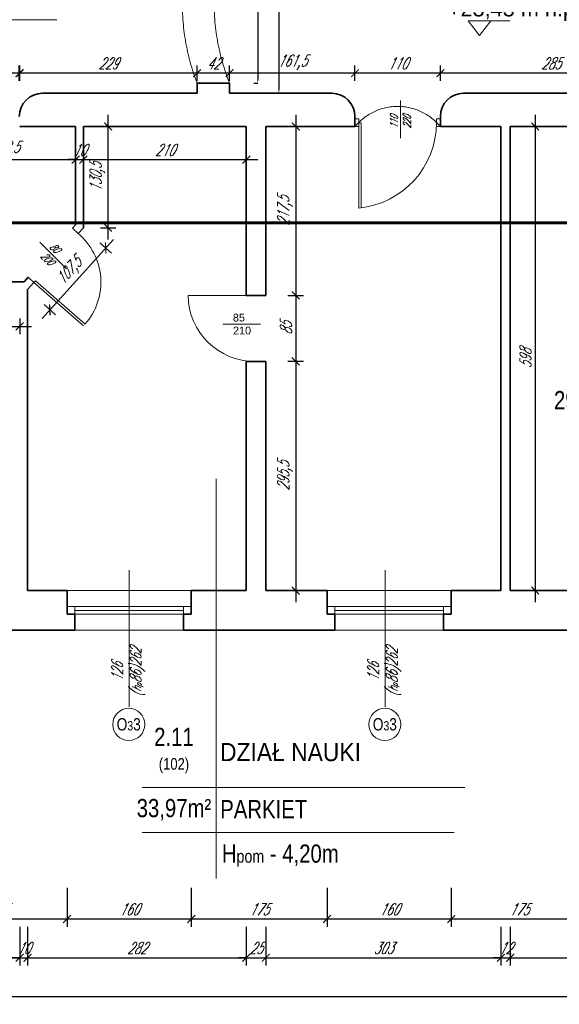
# Model space of a CAD drawing. Header units: millimetres. Extents: x 402 to 79005, y -7782 to 89952.
# Tile 111 of 256: x 26016 to 26711, y 20729 to 21997. Entities that reach past the tile are written whole.
import ezdxf

# ---------------------------------------------------------------- set-up
doc = ezdxf.new("R2010")
doc.units = ezdxf.units.MM
doc.header["$LTSCALE"] = 10
doc.linetypes.add('DASHED', pattern=[19.05, 12.7, -6.35])
doc.layers.get('0').update_dxf_attribs({"lineweight": 0})
doc.layers.get('Defpoints').update_dxf_attribs({"color": 253})
for name, color, linetype, lineweight in [('000_rzedne', 7, 'Continuous', 0), ('01 parter - ściany', 253, 'Continuous', 35), ('03-01_okna', 253, 'Continuous', 15), ('03_drzwi', 253, 'Continuous', 15), ('04-1_widok', 253, 'Continuous', 5), ('04-2_nad', 253, 'DASHED', 5), ('05-01_wymiary', 253, 'Continuous', 5), ('05-03_opis', 253, 'Continuous', 5), ('0_A_GRANICA OPRACOWANIA', 1, 'Continuous', 0), ('0_A_WYMIAROWANIE', 1, 'Continuous', 5)]:
    doc.layers.add(name, color=color, linetype=linetype, lineweight=lineweight)
doc.styles.add('ariel', font='ARIAL.TTF', dxfattribs={"width": 0.8})
doc.styles.add('ariel_wym', font='simplex.shx', dxfattribs={"width": 0.65, "oblique": 25})
doc.styles.add('SIMPLEXD', font='simplex.shx', dxfattribs={"width": 0.6})
doc.styles.get("Standard").update_dxf_attribs({"font": 'arial.ttf'})
doc.styles.add('ZAGOSP', font='txt', dxfattribs={"height": 0.8})
doc.dimstyles.new('1-100', dxfattribs={"dimtxt": 16, "dimasz": 5, "dimexe": 0, "dimexo": 0, "dimgap": 5, "dimtad": 1, "dimdec": 1, "dimtxsty": 'SIMPLEXD', "dimcen": 5, "dimclrt": 256, "dimadec": 0, "dimazin": 0, "dimtfac": 1, "dimtdec": 0, "dimtix": 1, "dimtmove": 1, "dimatfit": 3, "dimldrblk": 'LP', "dimfxl": 0, "dimarcsym": 0})
doc.dimstyles.new('ariel 50', dxfattribs={"dimtxt": 15, "dimasz": 10, "dimexe": 10, "dimexo": 0, "dimgap": 5, "dimtad": 1, "dimdec": 1, "dimrnd": 0.5, "dimtxsty": 'ariel_wym', "dimblk": 'ARCHTICK', "dimcen": 2.5, "dimdle": 15, "dimazin": 0, "dimtfac": 1, "dimtdec": 1, "dimtix": 1, "dimtmove": 0, "dimatfit": 3, "dimldrblk": 'DOT', "dimfxl": 0, "dimarcsym": 0})
doc.dimstyles.new('ariel 50 wnętrze', dxfattribs={"dimtxt": 15, "dimasz": 10, "dimexe": 10, "dimexo": 0, "dimgap": 5, "dimtad": 1, "dimdec": 1, "dimrnd": 0.5, "dimtxsty": 'ariel_wym', "dimblk": 'ARCHTICK', "dimcen": 2.5, "dimdle": 15, "dimazin": 0, "dimtfac": 1, "dimtdec": 1, "dimtix": 1, "dimtmove": 0, "dimatfit": 3, "dimldrblk": 'DOT', "dimfxl": 0, "dimarcsym": 0})

# ---------------------------------------------------------------- blocks, each defined once
blk = doc.blocks.new('_ArchTick')
at = {"color": 0, "linetype": 'ByBlock', "const_width": 0.15}
blk.add_lwpolyline([(-0.5, -0.5), (0.5, 0.5)], dxfattribs=at)
blk = doc.blocks.new('*D2586')
at = {"layer": '05-01_wymiary', "color": 0, "lineweight": -2}
for p, q in [((25902, 20878.6), (25902, 20828.6)), ((26077, 20878.6), (26077, 20828.6)), ((25887, 20838.6), (26092, 20838.6))]:
    blk.add_line(p, q, dxfattribs=at)
at = {"layer": 'Defpoints', "color": 0}
for p in [(25902, 21261.7), (26077, 21261.7), (26077, 20838.6)]:
    blk.add_point(p, dxfattribs=at)
at = {"layer": '05-01_wymiary', "color": 0, "lineweight": -2, "xscale": 10, "yscale": 10, "zscale": 10, "rotation": 180}
blk.add_blockref('_ArchTick', (25902, 20838.6), dxfattribs=at)
at = {"layer": '05-01_wymiary', "color": 0, "lineweight": -2, "xscale": 10, "yscale": 10, "zscale": 10}
blk.add_blockref('_ArchTick', (26077, 20838.6), dxfattribs=at)
at = {"layer": '05-01_wymiary', "color": 0, "insert": (25989.5, 20851.1), "char_height": 15, "attachment_point": 5, "style": 'ariel_wym'}
blk.add_mtext('175', dxfattribs=at)
blk = doc.blocks.new('_Dot')
at = {"color": 0, "linetype": 'ByBlock', "lineweight": -2}
blk.add_line((-0.5, 0), (-1, 0), dxfattribs=at)
at = {"color": 0, "linetype": 'ByBlock', "const_width": 0.5}
blk.add_lwpolyline([(-0.25, 0, 1), (0.25, 0, 1)], format="xyb", close=True, dxfattribs=at)
blk = doc.blocks.new('*D2587')
at = {"layer": '05-01_wymiary', "color": 0, "lineweight": -2}
for p, q in [((26077, 20878.6), (26077, 20828.6)), ((26237, 20878.6), (26237, 20828.6)), ((26062, 20838.6), (26252, 20838.6))]:
    blk.add_line(p, q, dxfattribs=at)
at = {"layer": 'Defpoints', "color": 0}
for p in [(26077, 21261.7), (26237, 21261.7), (26237, 20838.6)]:
    blk.add_point(p, dxfattribs=at)
at = {"layer": '05-01_wymiary', "color": 0, "lineweight": -2, "xscale": 10, "yscale": 10, "zscale": 10, "rotation": 180}
blk.add_blockref('_ArchTick', (26077, 20838.6), dxfattribs=at)
at = {"layer": '05-01_wymiary', "color": 0, "lineweight": -2, "xscale": 10, "yscale": 10, "zscale": 10}
blk.add_blockref('_ArchTick', (26237, 20838.6), dxfattribs=at)
at = {"layer": '05-01_wymiary', "color": 0, "insert": (26157, 20851.1), "char_height": 15, "attachment_point": 5, "style": 'ariel_wym'}
blk.add_mtext('160', dxfattribs=at)
blk = doc.blocks.new('*D2588')
at = {"layer": '05-01_wymiary', "color": 0, "lineweight": -2}
for p, q in [((26237, 20878.6), (26237, 20828.6)), ((26412, 20878.6), (26412, 20828.6)), ((26222, 20838.6), (26427, 20838.6))]:
    blk.add_line(p, q, dxfattribs=at)
at = {"layer": 'Defpoints', "color": 0}
for p in [(26237, 21261.7), (26412, 21261.7), (26412, 20838.6)]:
    blk.add_point(p, dxfattribs=at)
at = {"layer": '05-01_wymiary', "color": 0, "lineweight": -2, "xscale": 10, "yscale": 10, "zscale": 10, "rotation": 180}
blk.add_blockref('_ArchTick', (26237, 20838.6), dxfattribs=at)
at = {"layer": '05-01_wymiary', "color": 0, "lineweight": -2, "xscale": 10, "yscale": 10, "zscale": 10}
blk.add_blockref('_ArchTick', (26412, 20838.6), dxfattribs=at)
at = {"layer": '05-01_wymiary', "color": 0, "insert": (26324.5, 20851.1), "char_height": 15, "attachment_point": 5, "style": 'ariel_wym'}
blk.add_mtext('175', dxfattribs=at)
blk = doc.blocks.new('*D2589')
at = {"layer": '05-01_wymiary', "color": 0, "lineweight": -2}
for p, q in [((26412, 20878.6), (26412, 20828.6)), ((26572, 20878.6), (26572, 20828.6)), ((26397, 20838.6), (26587, 20838.6))]:
    blk.add_line(p, q, dxfattribs=at)
at = {"layer": 'Defpoints', "color": 0}
for p in [(26412, 21261.7), (26572, 21261.7), (26572, 20838.6)]:
    blk.add_point(p, dxfattribs=at)
at = {"layer": '05-01_wymiary', "color": 0, "lineweight": -2, "xscale": 10, "yscale": 10, "zscale": 10, "rotation": 180}
blk.add_blockref('_ArchTick', (26412, 20838.6), dxfattribs=at)
at = {"layer": '05-01_wymiary', "color": 0, "lineweight": -2, "xscale": 10, "yscale": 10, "zscale": 10}
blk.add_blockref('_ArchTick', (26572, 20838.6), dxfattribs=at)
at = {"layer": '05-01_wymiary', "color": 0, "insert": (26492, 20851.1), "char_height": 15, "attachment_point": 5, "style": 'ariel_wym'}
blk.add_mtext('160', dxfattribs=at)
blk = doc.blocks.new('*D2590')
at = {"layer": '05-01_wymiary', "color": 0, "lineweight": -2}
for p, q in [((26572, 20878.6), (26572, 20828.6)), ((26747, 20878.6), (26747, 20828.6)), ((26557, 20838.6), (26762, 20838.6))]:
    blk.add_line(p, q, dxfattribs=at)
at = {"layer": 'Defpoints', "color": 0}
for p in [(26572, 21261.7), (26747, 21261.7), (26747, 20838.6)]:
    blk.add_point(p, dxfattribs=at)
at = {"layer": '05-01_wymiary', "color": 0, "lineweight": -2, "xscale": 10, "yscale": 10, "zscale": 10, "rotation": 180}
blk.add_blockref('_ArchTick', (26572, 20838.6), dxfattribs=at)
at = {"layer": '05-01_wymiary', "color": 0, "lineweight": -2, "xscale": 10, "yscale": 10, "zscale": 10}
blk.add_blockref('_ArchTick', (26747, 20838.6), dxfattribs=at)
at = {"layer": '05-01_wymiary', "color": 0, "insert": (26659.5, 20851.1), "char_height": 15, "attachment_point": 5, "style": 'ariel_wym'}
blk.add_mtext('175', dxfattribs=at)
blk = doc.blocks.new('*D2068')
at = {"layer": '05-01_wymiary', "color": 0, "lineweight": -2}
for p, q in [((25666, 20828.6), (25666, 20778.6)), ((26016, 20828.6), (26016, 20778.6)), ((25651, 20788.6), (26031, 20788.6))]:
    blk.add_line(p, q, dxfattribs=at)
at = {"layer": 'Defpoints', "color": 0}
for p in [(25666, 21261.7), (26016, 21261.7), (26016, 20788.6)]:
    blk.add_point(p, dxfattribs=at)
at = {"layer": '05-01_wymiary', "color": 0, "lineweight": -2, "xscale": 10, "yscale": 10, "zscale": 10, "rotation": 180}
blk.add_blockref('_ArchTick', (25666, 20788.6), dxfattribs=at)
at = {"layer": '05-01_wymiary', "color": 0, "lineweight": -2, "xscale": 10, "yscale": 10, "zscale": 10}
blk.add_blockref('_ArchTick', (26016, 20788.6), dxfattribs=at)
at = {"layer": '05-01_wymiary', "color": 0, "insert": (25841, 20801.1), "char_height": 15, "attachment_point": 5, "style": 'ariel_wym'}
blk.add_mtext('350', dxfattribs=at)
blk = doc.blocks.new('*D2069')
at = {"layer": '05-01_wymiary', "color": 0, "lineweight": -2}
for p, q in [((26016, 20828.6), (26016, 20778.6)), ((26026, 20828.6), (26026, 20778.6)), ((26016, 20788.6), (26006, 20788.6)), ((26016, 20788.6), (26026, 20788.6)), ((26026, 20788.6), (26036, 20788.6))]:
    blk.add_line(p, q, dxfattribs=at)
at = {"layer": 'Defpoints', "color": 0}
for p in [(26016, 21261.7), (26026, 21261.7), (26026, 20788.6)]:
    blk.add_point(p, dxfattribs=at)
at = {"layer": '05-01_wymiary', "color": 0, "lineweight": -2, "xscale": 10, "yscale": 10, "zscale": 10}
blk.add_blockref('_ArchTick', (26016, 20788.6), dxfattribs=at)
at = {"layer": '05-01_wymiary', "color": 0, "lineweight": -2, "xscale": 10, "yscale": 10, "zscale": 10, "rotation": 180}
blk.add_blockref('_ArchTick', (26026, 20788.6), dxfattribs=at)
at = {"layer": '05-01_wymiary', "color": 0, "insert": (26021, 20801.1), "char_height": 15, "attachment_point": 5, "style": 'ariel_wym'}
blk.add_mtext('10', dxfattribs=at)
blk = doc.blocks.new('*D2070')
at = {"layer": '05-01_wymiary', "color": 0, "lineweight": -2}
for p, q in [((26026, 20828.6), (26026, 20778.6)), ((26308, 20828.6), (26308, 20778.6)), ((26011, 20788.6), (26323, 20788.6))]:
    blk.add_line(p, q, dxfattribs=at)
at = {"layer": 'Defpoints', "color": 0}
for p in [(26026, 21261.7), (26308, 21261.7), (26308, 20788.6)]:
    blk.add_point(p, dxfattribs=at)
at = {"layer": '05-01_wymiary', "color": 0, "lineweight": -2, "xscale": 10, "yscale": 10, "zscale": 10, "rotation": 180}
blk.add_blockref('_ArchTick', (26026, 20788.6), dxfattribs=at)
at = {"layer": '05-01_wymiary', "color": 0, "lineweight": -2, "xscale": 10, "yscale": 10, "zscale": 10}
blk.add_blockref('_ArchTick', (26308, 20788.6), dxfattribs=at)
at = {"layer": '05-01_wymiary', "color": 0, "insert": (26167, 20801.1), "char_height": 15, "attachment_point": 5, "style": 'ariel_wym'}
blk.add_mtext('282', dxfattribs=at)
blk = doc.blocks.new('*D2071')
at = {"layer": '05-01_wymiary', "color": 0, "lineweight": -2}
for p, q in [((26308, 20828.6), (26308, 20778.6)), ((26333, 20828.6), (26333, 20778.6)), ((26308, 20788.6), (26298, 20788.6)), ((26308, 20788.6), (26333, 20788.6)), ((26333, 20788.6), (26343, 20788.6))]:
    blk.add_line(p, q, dxfattribs=at)
at = {"layer": 'Defpoints', "color": 0}
for p in [(26308, 21261.7), (26333, 21261.7), (26333, 20788.6)]:
    blk.add_point(p, dxfattribs=at)
at = {"layer": '05-01_wymiary', "color": 0, "lineweight": -2, "xscale": 10, "yscale": 10, "zscale": 10}
blk.add_blockref('_ArchTick', (26308, 20788.6), dxfattribs=at)
at = {"layer": '05-01_wymiary', "color": 0, "lineweight": -2, "xscale": 10, "yscale": 10, "zscale": 10, "rotation": 180}
blk.add_blockref('_ArchTick', (26333, 20788.6), dxfattribs=at)
at = {"layer": '05-01_wymiary', "color": 0, "insert": (26320.5, 20801.1), "char_height": 15, "attachment_point": 5, "style": 'ariel_wym'}
blk.add_mtext('25', dxfattribs=at)
blk = doc.blocks.new('*D2072')
at = {"layer": '05-01_wymiary', "color": 0, "lineweight": -2}
for p, q in [((26333, 20828.6), (26333, 20778.6)), ((26636, 20828.6), (26636, 20778.6)), ((26318, 20788.6), (26651, 20788.6))]:
    blk.add_line(p, q, dxfattribs=at)
at = {"layer": 'Defpoints', "color": 0}
for p in [(26333, 21261.7), (26636, 21261.7), (26636, 20788.6)]:
    blk.add_point(p, dxfattribs=at)
at = {"layer": '05-01_wymiary', "color": 0, "lineweight": -2, "xscale": 10, "yscale": 10, "zscale": 10, "rotation": 180}
blk.add_blockref('_ArchTick', (26333, 20788.6), dxfattribs=at)
at = {"layer": '05-01_wymiary', "color": 0, "lineweight": -2, "xscale": 10, "yscale": 10, "zscale": 10}
blk.add_blockref('_ArchTick', (26636, 20788.6), dxfattribs=at)
at = {"layer": '05-01_wymiary', "color": 0, "insert": (26484.5, 20801.1), "char_height": 15, "attachment_point": 5, "style": 'ariel_wym'}
blk.add_mtext('303', dxfattribs=at)
blk = doc.blocks.new('*D2073')
at = {"layer": '05-01_wymiary', "color": 0, "lineweight": -2}
for p, q in [((26636, 20828.6), (26636, 20778.6)), ((26648, 20828.6), (26648, 20778.6)), ((26636, 20788.6), (26626, 20788.6)), ((26636, 20788.6), (26648, 20788.6)), ((26648, 20788.6), (26658, 20788.6))]:
    blk.add_line(p, q, dxfattribs=at)
at = {"layer": 'Defpoints', "color": 0}
for p in [(26636, 21261.7), (26648, 21261.7), (26648, 20788.6)]:
    blk.add_point(p, dxfattribs=at)
at = {"layer": '05-01_wymiary', "color": 0, "lineweight": -2, "xscale": 10, "yscale": 10, "zscale": 10}
blk.add_blockref('_ArchTick', (26636, 20788.6), dxfattribs=at)
at = {"layer": '05-01_wymiary', "color": 0, "lineweight": -2, "xscale": 10, "yscale": 10, "zscale": 10, "rotation": 180}
blk.add_blockref('_ArchTick', (26648, 20788.6), dxfattribs=at)
at = {"layer": '05-01_wymiary', "color": 0, "insert": (26642, 20801.1), "char_height": 15, "attachment_point": 5, "style": 'ariel_wym'}
blk.add_mtext('12', dxfattribs=at)
blk = doc.blocks.new('*D2074')
at = {"layer": '05-01_wymiary', "color": 0, "lineweight": -2}
for p, q in [((26648, 20828.6), (26648, 20778.6)), ((27144, 20828.6), (27144, 20778.6)), ((26633, 20788.6), (27159, 20788.6))]:
    blk.add_line(p, q, dxfattribs=at)
at = {"layer": 'Defpoints', "color": 0}
for p in [(26648, 21261.7), (27144, 21227.4), (27144, 20788.6)]:
    blk.add_point(p, dxfattribs=at)
at = {"layer": '05-01_wymiary', "color": 0, "lineweight": -2, "xscale": 10, "yscale": 10, "zscale": 10, "rotation": 180}
blk.add_blockref('_ArchTick', (26648, 20788.6), dxfattribs=at)
at = {"layer": '05-01_wymiary', "color": 0, "lineweight": -2, "xscale": 10, "yscale": 10, "zscale": 10}
blk.add_blockref('_ArchTick', (27144, 20788.6), dxfattribs=at)
at = {"layer": '05-01_wymiary', "color": 0, "insert": (26896, 20801.1), "char_height": 15, "attachment_point": 5, "style": 'ariel_wym'}
blk.add_mtext('496', dxfattribs=at)
blk = doc.blocks.new('*D2077')
at = {"layer": '05-01_wymiary', "color": 0, "lineweight": -2}
for p, q in [((22097.5, 20778.6), (22097.5, 20728.6)), ((27671, 20778.6), (27671, 20728.6)), ((22082.5, 20738.6), (27686, 20738.6))]:
    blk.add_line(p, q, dxfattribs=at)
at = {"layer": 'Defpoints', "color": 0}
for p in [(22097.5, 21282.8), (27671, 21282.8), (27671, 20738.6)]:
    blk.add_point(p, dxfattribs=at)
at = {"layer": '05-01_wymiary', "color": 0, "lineweight": -2, "xscale": 10, "yscale": 10, "zscale": 10, "rotation": 180}
blk.add_blockref('_ArchTick', (22097.5, 20738.6), dxfattribs=at)
at = {"layer": '05-01_wymiary', "color": 0, "lineweight": -2, "xscale": 10, "yscale": 10, "zscale": 10}
blk.add_blockref('_ArchTick', (27671, 20738.6), dxfattribs=at)
at = {"layer": '05-01_wymiary', "color": 0, "insert": (24884.2, 20752.6), "char_height": 15, "attachment_point": 5, "style": 'ariel_wym'}
blk.add_mtext('5573,5', dxfattribs=at)
blk = doc.blocks.new('*D2439')
at = {"layer": '05-01_wymiary', "color": 0, "lineweight": -2}
for p, q in [((26558, 21918.5), (26558, 21938.5)), ((26843, 21918.5), (26843, 21938.5)), ((26858, 21928.5), (26543, 21928.5))]:
    blk.add_line(p, q, dxfattribs=at)
at = {"layer": 'Defpoints', "color": 0, "lineweight": 0}
for p in [(26558, 21928.5), (26843, 21872.7), (26558, 21859.7)]:
    blk.add_point(p, dxfattribs=at)
at = {"layer": '05-01_wymiary', "color": 0, "lineweight": -2, "xscale": 10, "yscale": 10, "zscale": 10, "rotation": 180}
blk.add_blockref('_ArchTick', (26558, 21928.5), dxfattribs=at)
at = {"layer": '05-01_wymiary', "color": 0, "lineweight": -2, "xscale": 10, "yscale": 10, "zscale": 10}
blk.add_blockref('_ArchTick', (26843, 21928.5), dxfattribs=at)
at = {"layer": '05-01_wymiary', "color": 0, "insert": (26700.5, 21941), "char_height": 15, "attachment_point": 5, "style": 'ariel_wym'}
blk.add_mtext('285', dxfattribs=at)
blk = doc.blocks.new('*D2440')
at = {"layer": '05-01_wymiary', "color": 0, "lineweight": -2}
for p, q in [((26448, 21918.5), (26448, 21938.5)), ((26558, 21918.5), (26558, 21938.5)), ((26573, 21928.5), (26433, 21928.5))]:
    blk.add_line(p, q, dxfattribs=at)
at = {"layer": 'Defpoints', "color": 0, "lineweight": 0}
for p in [(26448, 21928.5), (26448, 21859.7), (26558, 21859.7)]:
    blk.add_point(p, dxfattribs=at)
at = {"layer": '05-01_wymiary', "color": 0, "lineweight": -2, "xscale": 10, "yscale": 10, "zscale": 10, "rotation": 180}
blk.add_blockref('_ArchTick', (26448, 21928.5), dxfattribs=at)
at = {"layer": '05-01_wymiary', "color": 0, "lineweight": -2, "xscale": 10, "yscale": 10, "zscale": 10}
blk.add_blockref('_ArchTick', (26558, 21928.5), dxfattribs=at)
at = {"layer": '05-01_wymiary', "color": 0, "insert": (26503, 21941), "char_height": 15, "attachment_point": 5, "style": 'ariel_wym'}
blk.add_mtext('110', dxfattribs=at)
blk = doc.blocks.new('*D2441')
at = {"layer": '05-01_wymiary', "color": 0, "lineweight": -2}
for p, q in [((26286.5, 21918.5), (26286.5, 21938.5)), ((26448, 21918.5), (26448, 21938.5)), ((26463, 21928.5), (26271.5, 21928.5))]:
    blk.add_line(p, q, dxfattribs=at)
at = {"layer": 'Defpoints', "color": 0, "lineweight": 0}
for p in [(26286.5, 21928.5), (26286.5, 21915.7), (26448, 21859.7)]:
    blk.add_point(p, dxfattribs=at)
at = {"layer": '05-01_wymiary', "color": 0, "lineweight": -2, "xscale": 10, "yscale": 10, "zscale": 10, "rotation": 180}
blk.add_blockref('_ArchTick', (26286.5, 21928.5), dxfattribs=at)
at = {"layer": '05-01_wymiary', "color": 0, "lineweight": -2, "xscale": 10, "yscale": 10, "zscale": 10}
blk.add_blockref('_ArchTick', (26448, 21928.5), dxfattribs=at)
at = {"layer": '05-01_wymiary', "color": 0, "insert": (26367.2, 21942.4), "char_height": 15, "attachment_point": 5, "style": 'ariel_wym'}
blk.add_mtext('161,5', dxfattribs=at)
blk = doc.blocks.new('*D2442')
at = {"layer": '05-01_wymiary', "color": 0, "lineweight": -2}
for p, q in [((26244.5, 21918.5), (26244.5, 21938.5)), ((26286.5, 21918.5), (26286.5, 21938.5)), ((26301.5, 21928.5), (26229.5, 21928.5))]:
    blk.add_line(p, q, dxfattribs=at)
at = {"layer": 'Defpoints', "color": 0, "lineweight": 0}
for p in [(26244.5, 21928.5), (26286.5, 21915.7), (26244.5, 21910.7)]:
    blk.add_point(p, dxfattribs=at)
at = {"layer": '05-01_wymiary', "color": 0, "lineweight": -2, "xscale": 10, "yscale": 10, "zscale": 10, "rotation": 180}
blk.add_blockref('_ArchTick', (26244.5, 21928.5), dxfattribs=at)
at = {"layer": '05-01_wymiary', "color": 0, "lineweight": -2, "xscale": 10, "yscale": 10, "zscale": 10}
blk.add_blockref('_ArchTick', (26286.5, 21928.5), dxfattribs=at)
at = {"layer": '05-01_wymiary', "color": 0, "insert": (26265.5, 21941), "char_height": 15, "attachment_point": 5, "style": 'ariel_wym'}
blk.add_mtext('42', dxfattribs=at)
blk = doc.blocks.new('*D2443')
at = {"layer": '05-01_wymiary', "color": 0, "lineweight": -2}
for p, q in [((26015.5, 21918.5), (26015.5, 21938.5)), ((26244.5, 21918.5), (26244.5, 21938.5)), ((26259.5, 21928.5), (26000.5, 21928.5))]:
    blk.add_line(p, q, dxfattribs=at)
at = {"layer": 'Defpoints', "color": 0, "lineweight": 0}
for p in [(26015.5, 21928.5), (26244.5, 21910.7), (26015.5, 21859.7)]:
    blk.add_point(p, dxfattribs=at)
at = {"layer": '05-01_wymiary', "color": 0, "lineweight": -2, "xscale": 10, "yscale": 10, "zscale": 10, "rotation": 180}
blk.add_blockref('_ArchTick', (26015.5, 21928.5), dxfattribs=at)
at = {"layer": '05-01_wymiary', "color": 0, "lineweight": -2, "xscale": 10, "yscale": 10, "zscale": 10}
blk.add_blockref('_ArchTick', (26244.5, 21928.5), dxfattribs=at)
at = {"layer": '05-01_wymiary', "color": 0, "insert": (26130, 21941), "char_height": 15, "attachment_point": 5, "style": 'ariel_wym'}
blk.add_mtext('229', dxfattribs=at)
blk = doc.blocks.new('*D2444')
at = {"layer": '05-01_wymiary', "color": 0, "lineweight": -2}
for p, q in [((25905.4, 21918.5), (25905.4, 21938.5)), ((26016, 21918.5), (26016, 21938.5)), ((26031, 21928.5), (25890.4, 21928.5))]:
    blk.add_line(p, q, dxfattribs=at)
at = {"layer": 'Defpoints', "color": 0}
for p in [(25905.4, 21928.5), (25905.4, 21859.7), (26016, 21859.7)]:
    blk.add_point(p, dxfattribs=at)
at = {"layer": '05-01_wymiary', "color": 0, "lineweight": -2, "xscale": 10, "yscale": 10, "zscale": 10, "rotation": 180}
blk.add_blockref('_ArchTick', (25905.4, 21928.5), dxfattribs=at)
at = {"layer": '05-01_wymiary', "color": 0, "lineweight": -2, "xscale": 10, "yscale": 10, "zscale": 10}
blk.add_blockref('_ArchTick', (26016, 21928.5), dxfattribs=at)
at = {"layer": '05-01_wymiary', "color": 0, "insert": (25960.7, 21942.4), "char_height": 15, "attachment_point": 5, "style": 'ariel_wym'}
blk.add_mtext('110,5', dxfattribs=at)
blk = doc.blocks.new('*D2493')
at = {"layer": '05-01_wymiary', "color": 0, "lineweight": -2}
for p, q in [((26680.2, 21874.7), (26680.2, 21246.7)), ((26670.2, 21859.7), (26690.2, 21859.7)), ((26670.2, 21261.7), (26690.2, 21261.7))]:
    blk.add_line(p, q, dxfattribs=at)
at = {"layer": 'Defpoints', "color": 0}
for p in [(26648, 21859.7), (26648, 21261.7), (26680.2, 21261.7)]:
    blk.add_point(p, dxfattribs=at)
at = {"layer": '05-01_wymiary', "color": 0, "lineweight": -2, "xscale": 10, "yscale": 10, "zscale": 10}
for p, rotation in [((26680.2, 21859.7), 90), ((26680.2, 21261.7), 270)]:
    blk.add_blockref('_ArchTick', p, dxfattribs=dict(at, rotation=rotation))
at = {"layer": '05-01_wymiary', "color": 0, "insert": (26667.7, 21560.7), "char_height": 15, "attachment_point": 5, "rotation": 90, "style": 'ariel_wym'}
blk.add_mtext('598', dxfattribs=at)
blk = doc.blocks.new('*D2497')
at = {"layer": '05-01_wymiary', "color": 0, "lineweight": -2}
for p, q in [((26371.7, 21874.7), (26371.7, 21627.2)), ((26361.7, 21859.7), (26381.7, 21859.7)), ((26361.7, 21642.2), (26381.7, 21642.2))]:
    blk.add_line(p, q, dxfattribs=at)
at = {"layer": 'Defpoints', "color": 0}
for p in [(26333, 21859.7), (26333, 21642.2), (26371.7, 21642.2)]:
    blk.add_point(p, dxfattribs=at)
at = {"layer": '05-01_wymiary', "color": 0, "lineweight": -2, "xscale": 10, "yscale": 10, "zscale": 10}
for p, rotation in [((26371.7, 21859.7), 90), ((26371.7, 21642.2), 270)]:
    blk.add_blockref('_ArchTick', p, dxfattribs=dict(at, rotation=rotation))
at = {"layer": '05-01_wymiary', "color": 0, "insert": (26357.8, 21750.9), "char_height": 15, "attachment_point": 5, "rotation": 90, "style": 'ariel_wym'}
blk.add_mtext('217,5', dxfattribs=at)
blk = doc.blocks.new('*D2498')
at = {"layer": '05-01_wymiary', "color": 0, "lineweight": -2}
for p, q in [((26371.7, 21657.2), (26371.7, 21542.2)), ((26361.7, 21642.2), (26381.7, 21642.2)), ((26361.7, 21557.2), (26381.7, 21557.2))]:
    blk.add_line(p, q, dxfattribs=at)
at = {"layer": 'Defpoints', "color": 0}
for p in [(26333, 21642.2), (26333, 21557.2), (26371.7, 21557.2)]:
    blk.add_point(p, dxfattribs=at)
at = {"layer": '05-01_wymiary', "color": 0, "lineweight": -2, "xscale": 10, "yscale": 10, "zscale": 10}
for p, rotation in [((26371.7, 21642.2), 90), ((26371.7, 21557.2), 270)]:
    blk.add_blockref('_ArchTick', p, dxfattribs=dict(at, rotation=rotation))
at = {"layer": '05-01_wymiary', "color": 0, "insert": (26359.2, 21599.7), "char_height": 15, "attachment_point": 5, "rotation": 90, "style": 'ariel_wym'}
blk.add_mtext('85', dxfattribs=at)
blk = doc.blocks.new('*D2499')
at = {"layer": '05-01_wymiary', "color": 0, "lineweight": -2}
for p, q in [((26371.7, 21572.2), (26371.7, 21246.7)), ((26361.7, 21557.2), (26381.7, 21557.2)), ((26361.7, 21261.7), (26381.7, 21261.7))]:
    blk.add_line(p, q, dxfattribs=at)
at = {"layer": 'Defpoints', "color": 0}
for p in [(26333, 21557.2), (26333, 21261.7), (26371.7, 21261.7)]:
    blk.add_point(p, dxfattribs=at)
at = {"layer": '05-01_wymiary', "color": 0, "lineweight": -2, "xscale": 10, "yscale": 10, "zscale": 10}
for p, rotation in [((26371.7, 21557.2), 90), ((26371.7, 21261.7), 270)]:
    blk.add_blockref('_ArchTick', p, dxfattribs=dict(at, rotation=rotation))
at = {"layer": '05-01_wymiary', "color": 0, "insert": (26357.8, 21409.4), "char_height": 15, "attachment_point": 5, "rotation": 90, "style": 'ariel_wym'}
blk.add_mtext('295,5', dxfattribs=at)
blk = doc.blocks.new('*D2501')
at = {"layer": '05-01_wymiary', "color": 0, "lineweight": -2}
for p, q in [((25895.4, 21612.2), (25895.4, 21592.2)), ((26016, 21612.2), (26016, 21592.2)), ((25880.4, 21602.2), (26031, 21602.2))]:
    blk.add_line(p, q, dxfattribs=at)
at = {"layer": 'Defpoints', "color": 0}
for p in [(25895.4, 21649.7), (26016, 21649.7), (26016, 21602.2)]:
    blk.add_point(p, dxfattribs=at)
at = {"layer": '05-01_wymiary', "color": 0, "lineweight": -2, "xscale": 10, "yscale": 10, "zscale": 10, "rotation": 180}
blk.add_blockref('_ArchTick', (25895.4, 21602.2), dxfattribs=at)
at = {"layer": '05-01_wymiary', "color": 0, "lineweight": -2, "xscale": 10, "yscale": 10, "zscale": 10}
blk.add_blockref('_ArchTick', (26016, 21602.2), dxfattribs=at)
at = {"layer": '05-01_wymiary', "color": 0, "insert": (25955.7, 21616.1), "char_height": 15, "attachment_point": 5, "style": 'ariel_wym'}
blk.add_mtext('120,5', dxfattribs=at)
blk = doc.blocks.new('*D2503')
at = {"layer": '05-01_wymiary', "color": 0, "lineweight": -2}
for p, q in [((26044.8, 21612.5), (26136.9, 21714.4)), ((26119.4, 21710), (26134.2, 21696.6)), ((26047.4, 21630.3), (26062.2, 21616.9))]:
    blk.add_line(p, q, dxfattribs=at)
at = {"layer": 'Defpoints', "color": 0}
for p in [(26098, 21729.4), (26126.8, 21703.3), (26026, 21649.7)]:
    blk.add_point(p, dxfattribs=at)
at = {"layer": '05-01_wymiary', "color": 0, "lineweight": -2, "xscale": 10, "yscale": 10, "zscale": 10}
for p, rotation in [((26126.8, 21703.3), 47.89223352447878), ((26054.8, 21623.6), 227.8922335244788)]:
    blk.add_blockref('_ArchTick', p, dxfattribs=dict(at, rotation=rotation))
at = {"layer": '05-01_wymiary', "color": 0, "insert": (26080.5, 21672.8), "char_height": 15, "attachment_point": 5, "rotation": 47.8922, "style": 'ariel_wym'}
blk.add_mtext('107,5', dxfattribs=at)
blk = doc.blocks.new('*D2504')
at = {"layer": '05-01_wymiary', "color": 0, "lineweight": -2}
for p, q in [((26129.9, 21714.4), (26129.9, 21874.7)), ((26119.9, 21859.7), (26139.9, 21859.7)), ((26119.9, 21729.4), (26139.9, 21729.4))]:
    blk.add_line(p, q, dxfattribs=at)
at = {"layer": 'Defpoints', "color": 0}
for p in [(26098, 21859.7), (26129.9, 21859.7), (26098, 21729.4)]:
    blk.add_point(p, dxfattribs=at)
at = {"layer": '05-01_wymiary', "color": 0, "lineweight": -2, "xscale": 10, "yscale": 10, "zscale": 10}
for p, rotation in [((26129.9, 21859.7), 90), ((26129.9, 21729.4), 270)]:
    blk.add_blockref('_ArchTick', p, dxfattribs=dict(at, rotation=rotation))
at = {"layer": '05-01_wymiary', "color": 0, "insert": (26116, 21794.5), "char_height": 15, "attachment_point": 5, "rotation": 90, "style": 'ariel_wym'}
blk.add_mtext('130,5', dxfattribs=at)
blk = doc.blocks.new('*D2507')
at = {"layer": '05-01_wymiary', "color": 0, "lineweight": -2}
for p, q in [((25905.4, 21827.1), (25905.4, 21807.1)), ((26088, 21827.1), (26088, 21807.1)), ((25890.4, 21817.1), (26103, 21817.1))]:
    blk.add_line(p, q, dxfattribs=at)
at = {"layer": 'Defpoints', "color": 0}
for p in [(25905.4, 21859.7), (26088, 21859.7), (26088, 21817.1)]:
    blk.add_point(p, dxfattribs=at)
at = {"layer": '05-01_wymiary', "color": 0, "lineweight": -2, "xscale": 10, "yscale": 10, "zscale": 10, "rotation": 180}
blk.add_blockref('_ArchTick', (25905.4, 21817.1), dxfattribs=at)
at = {"layer": '05-01_wymiary', "color": 0, "lineweight": -2, "xscale": 10, "yscale": 10, "zscale": 10}
blk.add_blockref('_ArchTick', (26088, 21817.1), dxfattribs=at)
at = {"layer": '05-01_wymiary', "color": 0, "insert": (25996.7, 21831.1), "char_height": 15, "attachment_point": 5, "style": 'ariel_wym'}
blk.add_mtext('182,5', dxfattribs=at)
blk = doc.blocks.new('*D2508')
at = {"layer": '05-01_wymiary', "color": 0, "lineweight": -2}
for p, q in [((26088, 21827.1), (26088, 21807.1)), ((26098, 21827.1), (26098, 21807.1)), ((26088, 21817.1), (26078, 21817.1)), ((26088, 21817.1), (26098, 21817.1)), ((26098, 21817.1), (26108, 21817.1))]:
    blk.add_line(p, q, dxfattribs=at)
at = {"layer": 'Defpoints', "color": 0}
for p in [(26088, 21859.7), (26098, 21859.7), (26098, 21817.1)]:
    blk.add_point(p, dxfattribs=at)
at = {"layer": '05-01_wymiary', "color": 0, "lineweight": -2, "xscale": 10, "yscale": 10, "zscale": 10}
blk.add_blockref('_ArchTick', (26088, 21817.1), dxfattribs=at)
at = {"layer": '05-01_wymiary', "color": 0, "lineweight": -2, "xscale": 10, "yscale": 10, "zscale": 10, "rotation": 180}
blk.add_blockref('_ArchTick', (26098, 21817.1), dxfattribs=at)
at = {"layer": '05-01_wymiary', "color": 0, "insert": (26093, 21829.6), "char_height": 15, "attachment_point": 5, "style": 'ariel_wym'}
blk.add_mtext('10', dxfattribs=at)
blk = doc.blocks.new('*D2509')
at = {"layer": '05-01_wymiary', "color": 0, "lineweight": -2}
for p, q in [((26098, 21827.1), (26098, 21807.1)), ((26308, 21827.1), (26308, 21807.1)), ((26083, 21817.1), (26323, 21817.1))]:
    blk.add_line(p, q, dxfattribs=at)
at = {"layer": 'Defpoints', "color": 0}
for p in [(26098, 21859.7), (26308, 21859.7), (26308, 21817.1)]:
    blk.add_point(p, dxfattribs=at)
at = {"layer": '05-01_wymiary', "color": 0, "lineweight": -2, "xscale": 10, "yscale": 10, "zscale": 10, "rotation": 180}
blk.add_blockref('_ArchTick', (26098, 21817.1), dxfattribs=at)
at = {"layer": '05-01_wymiary', "color": 0, "lineweight": -2, "xscale": 10, "yscale": 10, "zscale": 10}
blk.add_blockref('_ArchTick', (26308, 21817.1), dxfattribs=at)
at = {"layer": '05-01_wymiary', "color": 0, "insert": (26203, 21829.6), "char_height": 15, "attachment_point": 5, "style": 'ariel_wym'}
blk.add_mtext('210', dxfattribs=at)
blk = doc.blocks.new('*D3754')
at = {"layer": '0_A_WYMIAROWANIE', "color": 0, "lineweight": -2}
for p, q in [((26345, 22147.7), (26350, 22147.7)), ((26350, 22142.7), (26350, 21907.7)), ((26345, 21902.7), (26350, 21902.7))]:
    blk.add_line(p, q, dxfattribs=at)
at = {"layer": '0_A_WYMIAROWANIE', "color": 0, "lineweight": 9}
for points in [[(26350.8, 22142.7), (26349.1, 22142.7), (26350, 22147.7)], [(26349.1, 21907.7), (26350.8, 21907.7), (26350, 21902.7)]]:
    blk.add_solid(points, dxfattribs=at)
at = {"layer": 'Defpoints', "color": 0, "lineweight": 9}
for p in [(26309.4, 22147.7), (26302.7, 21902.7), (26350, 21902.7)]:
    blk.add_point(p, dxfattribs=at)
at = {"layer": '0_A_WYMIAROWANIE', "insert": (26337, 22025.2), "char_height": 16, "attachment_point": 5, "rotation": 90, "style": 'SIMPLEXD'}
blk.add_mtext('245', dxfattribs=at)
blk = doc.blocks.new('LP')
for p, q in [((0, 0), (-1, 0)), ((0, 1), (0, 0)), ((0, -1), (0, 0)), ((0, 0), (1, 0))]:
    blk.add_line(p, q)
at = {"const_width": 0.2}
blk.add_lwpolyline([(0.71, 0.71), (-0.71, -0.71)], dxfattribs=at)
blk = doc.blocks.new('*D3755')
at = {"layer": '0_A_WYMIAROWANIE', "color": 0, "lineweight": -2}
for p, q in [((26317.8, 22134.7), (26322.8, 22134.7)), ((26322.8, 22129.7), (26322.8, 21920.7)), ((26317.8, 21915.7), (26322.8, 21915.7))]:
    blk.add_line(p, q, dxfattribs=at)
at = {"layer": '0_A_WYMIAROWANIE', "color": 0, "lineweight": 9}
for points in [[(26323.6, 22129.7), (26321.9, 22129.7), (26322.8, 22134.7)], [(26321.9, 21920.7), (26323.6, 21920.7), (26322.8, 21915.7)]]:
    blk.add_solid(points, dxfattribs=at)
at = {"layer": 'Defpoints', "color": 0, "lineweight": 9}
for p in [(26292.7, 22134.7), (26287, 21915.7), (26322.8, 21915.7)]:
    blk.add_point(p, dxfattribs=at)
at = {"layer": '0_A_WYMIAROWANIE', "insert": (26309.8, 22025.2), "char_height": 16, "attachment_point": 5, "rotation": 90, "style": 'SIMPLEXD'}
blk.add_mtext('219', dxfattribs=at)
blk = doc.blocks.new('A$C613D1E3E')
for p, q in [((39.1, 19.1), (-14.6, 19.1)), ((-14.6, 19.1), (0, 0)), ((14.6, 19.1), (0, 0))]:
    blk.add_line(p, q)

msp = doc.modelspace()

# ---------------------------------------------------------------- linework, layer by layer
at = {"layer": '01 parter - ściany'}
for p, q in [((26244.485, 21915.689), (26244.485, 21902.689)), ((26286.485, 21915.689), (26244.485, 21915.689)), ((26286.485, 21902.689), (26286.485, 21915.689)), ((26244.485, 21902.689), (26045.372, 21902.689)), ((26417.997, 21902.689), (26286.485, 21902.689)), ((26812.997, 21902.689), (26587.997, 21902.689)), ((26447.997, 21872.689), (26447.997, 21859.689)), ((26557.997, 21872.689), (26557.997, 21859.689)), ((26087.997, 21859.689), (26015.997, 21859.689)), ((26087.997, 21859.689), (26087.997, 21733.2)), ((26307.997, 21859.689), (26097.997, 21859.689)), ((26097.997, 21859.689), (26097.997, 21729.351)), ((26307.997, 21642.189), (26307.997, 21859.689)), ((26332.997, 21642.189), (26332.997, 21859.689)), ((26447.997, 21859.689), (26332.997, 21859.689)), ((26635.997, 21859.689), (26557.997, 21859.689)), ((26635.997, 21261.689), (26635.997, 21859.689)), ((26647.997, 21261.689), (26647.997, 21859.689)), ((26842.997, 21859.689), (26647.997, 21859.689)), ((26083.827, 21728.586), (26087.997, 21733.2)), ((26091.245, 21721.88), (26083.827, 21728.586)), ((26091.245, 21721.88), (26097.997, 21729.351)), ((25995.372, 21659.689), (26021.556, 21659.689)), ((26021.556, 21659.689), (26026.832, 21665.526)), ((26025.997, 21649.689), (26034.251, 21658.82)), ((26034.251, 21658.82), (26026.832, 21665.526)), ((26025.997, 21261.689), (26025.997, 21649.689)), ((26307.997, 21642.189), (26332.997, 21642.189)), ((26307.997, 21261.689), (26307.997, 21557.189)), ((26307.997, 21557.189), (26332.997, 21557.189)), ((26332.997, 21261.689), (26332.997, 21557.189)), ((26025.997, 21261.689), (26076.992, 21261.689)), ((26076.992, 21261.689), (26076.992, 21231.189)), ((26236.992, 21261.689), (26307.997, 21261.689)), ((26236.992, 21261.689), (26236.992, 21231.189)), ((26332.997, 21261.689), (26411.992, 21261.689)), ((26411.992, 21261.689), (26411.992, 21231.189)), ((26571.992, 21261.689), (26635.997, 21261.689)), ((26571.992, 21261.689), (26571.992, 21231.189)), ((26647.997, 21261.689), (26746.992, 21261.689)), ((26076.992, 21231.189), (26086.992, 21231.189)), ((26086.992, 21231.189), (26086.992, 21210.689)), ((26236.992, 21231.189), (26226.992, 21231.189)), ((26226.992, 21231.189), (26226.992, 21210.689)), ((26411.992, 21231.189), (26421.992, 21231.189)), ((26421.992, 21231.189), (26421.992, 21210.689)), ((26571.992, 21231.189), (26561.992, 21231.189)), ((26561.992, 21231.189), (26561.992, 21210.689)), ((25901.992, 21210.689), (26076.992, 21210.689)), ((26086.992, 21210.689), (26076.992, 21210.689)), ((26226.992, 21210.689), (26236.992, 21210.689)), ((26236.992, 21210.689), (26411.992, 21210.689)), ((26421.992, 21210.689), (26411.992, 21210.689)), ((26561.992, 21210.689), (26746.992, 21210.689))]:
    msp.add_line(p, q, dxfattribs=at)
for centre, start, end in [((26045.372, 21872.689), 90, 180), ((26417.997, 21872.689), 0, 90), ((26587.997, 21872.689), 90, 180)]:
    msp.add_arc(centre, 30, start, end, dxfattribs=at)
at = {"layer": '03-01_okna', "linetype": 'Continuous', "lineweight": 0}
for p, q in [((26076.992, 21241.189), (26236.992, 21241.189)), ((26086.992, 21241.189), (26086.992, 21231.189)), ((26226.992, 21241.189), (26226.992, 21231.189)), ((26411.992, 21241.189), (26571.992, 21241.189)), ((26421.992, 21241.189), (26421.992, 21231.189)), ((26561.992, 21241.189), (26561.992, 21231.189)), ((26076.992, 21231.189), (26236.992, 21231.189)), ((26086.992, 21236.189), (26226.992, 21236.189)), ((26411.992, 21231.189), (26571.992, 21231.189)), ((26421.992, 21236.189), (26561.992, 21236.189)), ((26076.992, 21210.689), (26236.992, 21210.689)), ((26411.992, 21210.689), (26561.992, 21210.689))]:
    msp.add_line(p, q, dxfattribs=at)
at = {"layer": '03_drzwi'}
for p, q in [((26506.742, 21844.787), (26506.742, 21893.264)), ((26447.997, 21869.689), (26452.997, 21869.689)), ((26452.997, 21869.689), (26452.997, 21859.689)), ((26452.997, 21864.689), (26452.997, 21754.689)), ((26455.997, 21864.689), (26452.997, 21864.689)), ((26455.997, 21864.689), (26455.956, 21755.017)), ((26552.997, 21859.689), (26552.997, 21869.689)), ((26552.997, 21869.689), (26557.997, 21869.689)), ((26452.997, 21859.689), (26447.997, 21859.689)), ((26557.997, 21859.689), (26552.997, 21859.689)), ((26041.899, 21710.842), (26076.178, 21676.564)), ((26034.251, 21658.82), (26036.221, 21661.083)), ((26034.251, 21658.82), (26098.384, 21603.036)), ((26036.22, 21661.084), (26100.326, 21605.269)), ((26317.957, 21642.135), (26232.957, 21642.135)), ((26277.587, 21605.053), (26326.064, 21605.053))]:
    msp.add_line(p, q, dxfattribs=at)
for centre, radius, start, end in [((26442.249, 21864.915), 110.749, 275.569693, 359.882929), ((26038.93, 21659.158), 81.692, 318.754209, 50.168847), ((26318.644, 21642.823), 85.691, 180.459998, 270.459998)]:
    msp.add_arc(centre, radius, start, end, dxfattribs=at)
at = {"layer": '04-1_widok'}
for p, q in [((26236.992, 21261.689), (26076.992, 21261.689)), ((26571.992, 21261.689), (26411.992, 21261.689))]:
    msp.add_line(p, q, dxfattribs=at)
at = {"layer": '04-2_nad', "ltscale": 2}
for centre, radius, start, end in [((26511.283, 22017.762), 285.657, 155.837492, 200.936127), ((26539.869, 22018.14), 273.311, 154.758564, 202.015054), ((26502.997, 21814.404), 71.244, 39.46651, 140.53349)]:
    msp.add_arc(centre, radius, start, end, dxfattribs=at)
at = {"layer": '05-03_opis'}
for p, q in [((25662.035, 21997.163), (26063.673, 21997.163)), ((26269.205, 21405.943), (26269.205, 20890.94)), ((26173.946, 21008.205), (26589.509, 21008.205)), ((26173.703, 20949.847), (26575.807, 20949.847))]:
    msp.add_line(p, q, dxfattribs=at)
at = {"layer": '05-03_opis', "lineweight": 0}
for p, q in [((26156.992, 21288.073), (26156.992, 21112.056)), ((26486.992, 21288.073), (26486.992, 21112.056))]:
    msp.add_line(p, q, dxfattribs=at)
for centre in [(26156.492, 21089.367), (26486.492, 21089.367)]:
    msp.add_circle(centre, 20.689, dxfattribs=at)
at = {"layer": '0_A_GRANICA OPRACOWANIA', "color": 1, "linetype": 'DASHED', "const_width": 4}
msp.add_lwpolyline([(25790.687, 23129.515), (26803.781, 23129.515), (26803.781, 21735.593), (25790.687, 21735.593)], close=True, dxfattribs=at)

# ---------------------------------------------------------------- block references
at = {"layer": '000_rzedne', "color": 1, "lineweight": 0}
msp.add_blockref('A$C613D1E3E', (26608.628, 21976.9), dxfattribs=at)

# ---------------------------------------------------------------- texts
at = {"layer": '000_rzedne', "color": 1, "lineweight": 0, "insert": (26762.535, 22021.658, 0), "char_height": 20, "width": 434.43083, "attachment_point": 3, "style": 'ZAGOSP'}
msp.add_mtext('{\\fArial|b0|i0|c238|p34;+23,43 m n.p.m}', dxfattribs=at)
at = {"layer": '03_drzwi', "char_height": 10, "width": 46.17517, "attachment_point": 1, "style": 'ariel_wym'}
for s, insert, rotation in [('110\\P220', (26493.371, 21857.116), 90.566439), ('80\\P200', (26060.697, 21710.955), 315.566439)]:
    msp.add_mtext(s, dxfattribs=dict(at, insert=insert, rotation=rotation))
at = {"layer": '03_drzwi', "insert": (26290.601, 21618.424), "char_height": 10, "width": 46.17517, "attachment_point": 1, "rotation": 0.566439}
msp.add_mtext('85\\P210', dxfattribs=at)
at = {"layer": '05-03_opis', "char_height": 23.4234, "style": 'ariel'}
for s, insert, width, attachment_point in [('{\\fArial|b0|i0|c238|p34;29,60m²}', (26752.43, 21505.025), 108.9126, 5), ('{\\fArial|b0|i0|c238|p34;2.11\\P\\H0.6404x;(102)}', (26214.748, 21055.708), 108.9126, 5), ('\\W0.9;{\\fArial|b0|i0|c238|p34;DZIAŁ NAUKI}', (26274.094, 21053.515), 356.6375, 4), ('{\\fArial|b0|i0|c238|p34;33,97m²}', (26214.748, 20979.301), 108.9126, 5), ('{\\fArial|b0|i0|c238|p34;PARKIET}', (26274.395, 20980.135), 322.789, 4), ('{\\fArial|b0|i0|c238|p34; H\\H0.7x;pom\\H1.429x; - 4,20m}', (26269.205, 20920.393), 322.789, 4)]:
    msp.add_mtext(s, dxfattribs=dict(at, insert=insert, width=width, attachment_point=attachment_point))
at = {"layer": '05-03_opis', "lineweight": 0, "char_height": 14.4, "width": 62.66128, "attachment_point": 5, "rotation": 90, "style": 'ariel_wym'}
for insert in [(26155.922, 21156.939), (26485.922, 21156.939)]:
    msp.add_mtext('126\\P({\\H0.8333x;h\\H0.6x;p}86)262', dxfattribs=dict(at, insert=insert))
at = {"layer": '05-03_opis', "lineweight": 0, "char_height": 15.84, "width": 75.19353, "attachment_point": 5, "style": 'ariel'}
for insert in [(26156.492, 21089.367), (26486.492, 21089.367)]:
    msp.add_mtext('O{\\H0.7576x;3}3', dxfattribs=dict(at, insert=insert))

# ---------------------------------------------------------------- dimensions: what is measured, and where the dimension line sits
at = {"layer": '05-01_wymiary'}
for base, p1, p2, dimstyle, picture, middle in [((25905.372, 21928.512), (26015.997, 21859.689), (25905.372, 21859.689), 'ariel 50 wnętrze', '*D2444', (25960.685, 21942.441)), ((26015.497, 21928.512), (26244.485, 21910.689), (26015.497, 21859.689), 'ariel 50 wnętrze', '*D2443', (26129.991, 21941.012)), ((26244.485, 21928.512), (26286.485, 21915.689), (26244.485, 21910.689), 'ariel 50 wnętrze', '*D2442', (26265.485, 21941.012)), ((26286.485, 21928.512), (26447.997, 21859.689), (26286.485, 21915.689), 'ariel 50 wnętrze', '*D2441', (26367.241, 21942.441)), ((26447.997, 21928.512), (26557.997, 21859.689), (26447.997, 21859.689), 'ariel 50 wnętrze', '*D2440', (26502.997, 21941.012)), ((26557.997, 21928.512), (26842.997, 21872.689), (26557.997, 21859.689), 'ariel 50 wnętrze', '*D2439', (26700.497, 21941.012)), ((26087.997, 21817.149), (25905.372, 21859.689), (26087.997, 21859.689), 'ariel 50 wnętrze', '*D2507', (25996.685, 21831.078)), ((26097.997, 21817.149), (26087.997, 21859.689), (26097.997, 21859.689), 'ariel 50 wnętrze', '*D2508', (26092.997, 21829.649)), ((26307.997, 21817.149), (26097.997, 21859.689), (26307.997, 21859.689), 'ariel 50 wnętrze', '*D2509', (26202.997, 21829.649)), ((26015.997, 20788.643), (25665.992, 21261.689), (26015.997, 21261.689), 'ariel 50', '*D2068', (25840.995, 20801.143)), ((26076.992, 20838.643), (25901.992, 21261.689), (26076.992, 21261.689), 'ariel 50', '*D2586', (25989.492, 20851.143)), ((26025.997, 20788.643), (26015.997, 21261.689), (26025.997, 21261.689), 'ariel 50', '*D2069', (26020.997, 20801.143)), ((26307.997, 20788.643), (26025.997, 21261.689), (26307.997, 21261.689), 'ariel 50', '*D2070', (26166.997, 20801.143)), ((26236.992, 20838.643), (26076.992, 21261.689), (26236.992, 21261.689), 'ariel 50', '*D2587', (26156.992, 20851.143)), ((26411.992, 20838.643), (26236.992, 21261.689), (26411.992, 21261.689), 'ariel 50', '*D2588', (26324.492, 20851.143)), ((26332.997, 20788.643), (26307.997, 21261.689), (26332.997, 21261.689), 'ariel 50', '*D2071', (26320.497, 20801.143)), ((26635.997, 20788.643), (26332.997, 21261.689), (26635.997, 21261.689), 'ariel 50', '*D2072', (26484.497, 20801.143)), ((26571.992, 20838.643), (26411.992, 21261.689), (26571.992, 21261.689), 'ariel 50', '*D2589', (26491.992, 20851.143)), ((26746.992, 20838.643), (26571.992, 21261.689), (26746.992, 21261.689), 'ariel 50', '*D2590', (26659.492, 20851.143)), ((26647.997, 20788.643), (26635.997, 21261.689), (26647.997, 21261.689), 'ariel 50', '*D2073', (26641.997, 20801.143)), ((27143.997, 20788.643), (26647.997, 21261.689), (27143.997, 21227.441), 'ariel 50', '*D2074', (26895.997, 20801.143))]:
    dim = msp.add_linear_dim(base=base, p1=p1, p2=p2, dimstyle=dimstyle, override={"dimtmove": 1}, dxfattribs=at)
    dim.commit()
    dim.dimension.update_dxf_attribs({"geometry": picture, "text_midpoint": middle})
for base, p1, p2, picture, middle in [((26129.89, 21859.689), (26097.997, 21729.351), (26097.997, 21859.689), '*D2504', (26115.961, 21794.52)), ((26371.681, 21642.189), (26332.997, 21859.689), (26332.997, 21642.189), '*D2497', (26357.753, 21750.939)), ((26680.245, 21261.689), (26647.997, 21859.689), (26647.997, 21261.689), '*D2493', (26667.745, 21560.689))]:
    dim = msp.add_linear_dim(base=base, p1=p1, p2=p2, angle=90, dimstyle='ariel 50 wnętrze', dxfattribs=at)
    dim.commit()
    dim.dimension.update_dxf_attribs({"geometry": picture, "text_midpoint": middle})
dim = msp.add_aligned_dim(p1=(26025.997, 21649.689), p2=(26097.997, 21729.351), distance=-38.865, dimstyle='ariel 50 wnętrze', dxfattribs=at)
dim.commit()
dim.dimension.update_dxf_attribs({"geometry": '*D2503', "text_midpoint": (26080.498, 21672.799)})
for base, p1, p2, dimstyle, picture, middle in [((26015.997, 21602.2), (25895.372, 21649.689), (26015.997, 21649.689), 'ariel 50 wnętrze', '*D2501', (25955.685, 21616.128)), ((27670.997, 20738.643), (22097.491, 21282.764), (27670.997, 21282.764), 'ariel 50', '*D2077', (24884.244, 20752.571))]:
    dim = msp.add_linear_dim(base=base, p1=p1, p2=p2, dimstyle=dimstyle, dxfattribs=at)
    dim.commit()
    dim.dimension.update_dxf_attribs({"geometry": picture, "text_midpoint": middle})
for base, p1, p2, picture, middle in [((26371.681, 21557.189), (26332.997, 21642.189), (26332.997, 21557.189), '*D2498', (26359.181, 21599.689)), ((26371.681, 21261.689), (26332.997, 21557.189), (26332.997, 21261.689), '*D2499', (26357.753, 21409.439))]:
    dim = msp.add_linear_dim(base=base, p1=p1, p2=p2, angle=90, dimstyle='ariel 50 wnętrze', override={"dimtmove": 1}, dxfattribs=at)
    dim.commit()
    dim.dimension.update_dxf_attribs({"geometry": picture, "text_midpoint": middle})
at = {"layer": '0_A_WYMIAROWANIE', "color": 1}
for base, p1, p2, picture, middle in [((26349.978, 21902.689), (26309.403, 22147.689), (26302.662, 21902.689), '*D3754', (26336.978, 22025.189)), ((26322.78, 21915.689), (26292.653, 22134.689), (26286.985, 21915.689), '*D3755', (26309.78, 22025.189))]:
    dim = msp.add_linear_dim(base=base, p1=p1, p2=p2, angle=90, dimstyle='1-100', dxfattribs=at)
    dim.commit()
    dim.dimension.update_dxf_attribs({"geometry": picture, "text_midpoint": middle})

doc.saveas('drawing.dxf')
